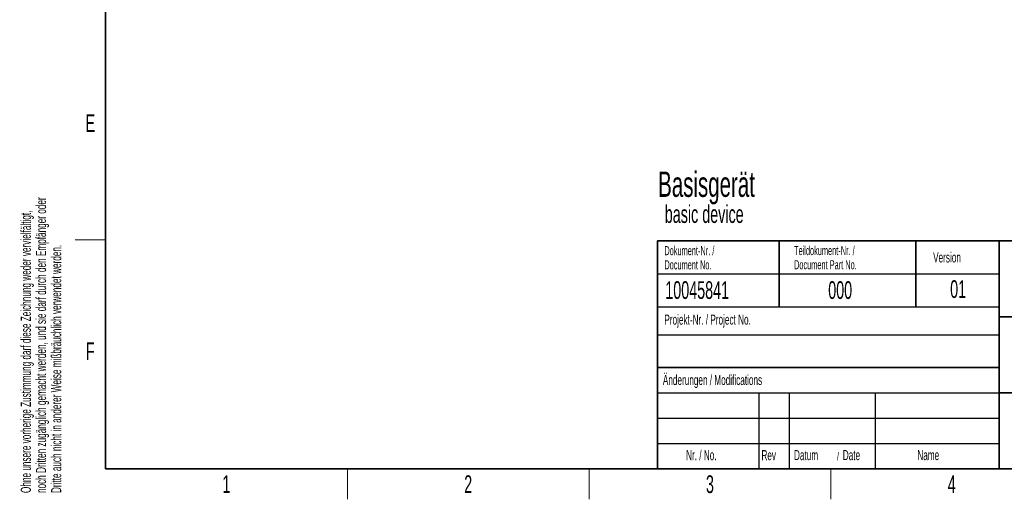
# Paper-space layout 'Blatt2' of a CAD drawing. Header units: millimetres. Extents: x 5 to 418, y 2 to 292.
# Tile 1 of 50: x 9 to 203, y 6 to 101. Entities that reach past the tile are written whole.
import ezdxf

# ---------------------------------------------------------------- set-up
doc = ezdxf.new("R2010")
doc.units = ezdxf.units.MM
doc.layers.add('SLD-0', color=7, linetype='Continuous')
doc.styles.add('SLDTEXTSTYLE0', font='TXT', dxfattribs={"width": 0.605})

# ---------------------------------------------------------------- blocks, each defined once
blk = doc.blocks.new('SW_NOTE_0_19')
at = {"layer": 'SLD-0', "color": 0, "attachment_point": 1, "style": 'SLDTEXTSTYLE0'}
for s, insert, char_height in [('Basisgerät', (0, 6.45), 5), ('basic device', (1.31, -0.2), 3.5)]:
    blk.add_mtext(s, dxfattribs=dict(at, insert=insert, char_height=char_height))
blk = doc.blocks.new('SW_NOTE_0_21')
at = {"layer": 'SLD-0', "color": 0, "char_height": 2, "attachment_point": 1, "rotation": 90, "style": 'SLDTEXTSTYLE0'}
for s, insert in [('noch Dritten zugänglich gemacht werden, und sie darf durch den Empfänger oder', (0.42, 0)), ('Ohne unsere vorherige Zustimmung darf diese Zeichnung weder vervielfältigt,', (-2.58, 0)), ('Dritte auch nicht in anderer Weise mißbräuchlich verwendet werden.', (3.42, 0))]:
    blk.add_mtext(s, dxfattribs=dict(at, insert=insert))
blk = doc.blocks.new('SW_NOTE_0_22')
at = {"layer": 'SLD-0', "color": 0, "attachment_point": 1, "style": 'SLDTEXTSTYLE0'}
for s, insert, char_height in [('Datum', (0, 2.58), 2), ('/', (8.48, 2.08), 1.5), ('Date', (9.64, 2.58), 2)]:
    blk.add_mtext(s, dxfattribs=dict(at, insert=insert, char_height=char_height))
blk = doc.blocks.new('SW_NOTE_0_24')
at = {"layer": 'SLD-0', "color": 0, "char_height": 1.8, "attachment_point": 1, "style": 'SLDTEXTSTYLE0'}
for s, insert in [('Teildokument-Nr. /', (0, 2.32)), ('Document Part No.', (0, -0.48))]:
    blk.add_mtext(s, dxfattribs=dict(at, insert=insert))
blk = doc.blocks.new('SW_NOTE_0_25')
at = {"layer": 'SLD-0', "color": 0, "char_height": 1.8, "attachment_point": 1, "style": 'SLDTEXTSTYLE0'}
for s, insert in [('Dokument-Nr. /', (0, 2.32)), ('Document No.', (0, -0.48))]:
    blk.add_mtext(s, dxfattribs=dict(at, insert=insert))

psp = doc.layouts.new('Blatt2')

# ---------------------------------------------------------------- linework, layer by layer
at = {"layer": 'SLD-0', "lineweight": 35}
for p, q in [((26, 282.5), (26, 12)), ((135, 57), (408, 57)), ((135, 57), (135, 12)), ((159, 57), (159, 44)), ((186, 57), (186, 44)), ((202.5, 57), (202.5, 12)), ((202.5, 42), (259, 42)), ((135, 32), (202.5, 32)), ((202.5, 27), (259, 27)), ((26, 12), (408, 12)), ((135, 12), (408, 12))]:
    psp.add_line(p, q, dxfattribs=at)
at = {"layer": 'SLD-0', "lineweight": 18}
for p, q in [((20, 57.25), (26, 57.25)), ((73.75, 6), (73.75, 12)), ((121.5, 6), (121.5, 12)), ((169.25, 6), (169.25, 12))]:
    psp.add_line(p, q, dxfattribs=at)
at = {"layer": 'SLD-0'}
for p, q in [((135, 50.5), (202.5, 50.5)), ((135, 38.5), (202.5, 38.5)), ((135, 27), (202.5, 27)), ((155, 27), (155, 12)), ((161, 27), (161, 12)), ((178, 27), (178, 12)), ((135, 22), (202.5, 22)), ((135, 17), (202.5, 17))]:
    psp.add_line(p, q, dxfattribs=at)
at = {"layer": 'SLD-0', "lineweight": 25}
psp.add_line((135, 44), (202.5, 44), dxfattribs=at)

# ---------------------------------------------------------------- block references
at = {"layer": 'SLD-0'}
for name, p in [('SW_NOTE_0_21', (11.81, 7.24)), ('SW_NOTE_0_25', (136.35, 53.67)), ('SW_NOTE_0_24', (161.96, 53.69)), ('SW_NOTE_0_22', (161.95, 13.15))]:
    psp.add_blockref(name, p, dxfattribs=at)
at = {"layer": 'SLD-0', "color": 7}
psp.add_blockref('SW_NOTE_0_19', (135.12, 64.26), dxfattribs=at)

# ---------------------------------------------------------------- texts
at = {"layer": 'SLD-0', "style": 'SLDTEXTSTYLE0'}
for s, insert, char_height, attachment_point in [('E', (22.98, 82), 3.5, 2), ('Version', (189.43, 54.76), 2, 1), ('10045841', (136.53, 49.06), 3.5, 1), ('000', (168.71, 49.06), 3.5, 1), ('01', (194.37, 49.25), 3.5, 2), ('Projekt-Nr. / Project No.', (136.35, 42.48), 2, 1), ('F', (22.95, 37), 3.5, 2), ('Änderungen / Modifications', (136.05, 30.56), 2, 1), ('Nr. / No.', (140.64, 15.72), 2, 1), ('Rev', (155.52, 15.72), 2, 1), ('Name', (186.31, 15.73), 2, 1), ('1', (49.85, 10.74), 3.5, 2), ('2', (97.6, 10.74), 3.5, 2), ('3', (145.35, 10.74), 3.5, 2), ('4', (193.1, 10.74), 3.5, 2)]:
    psp.add_mtext(s, dxfattribs=dict(at, insert=insert, char_height=char_height, attachment_point=attachment_point))

doc.saveas('drawing.dxf')
